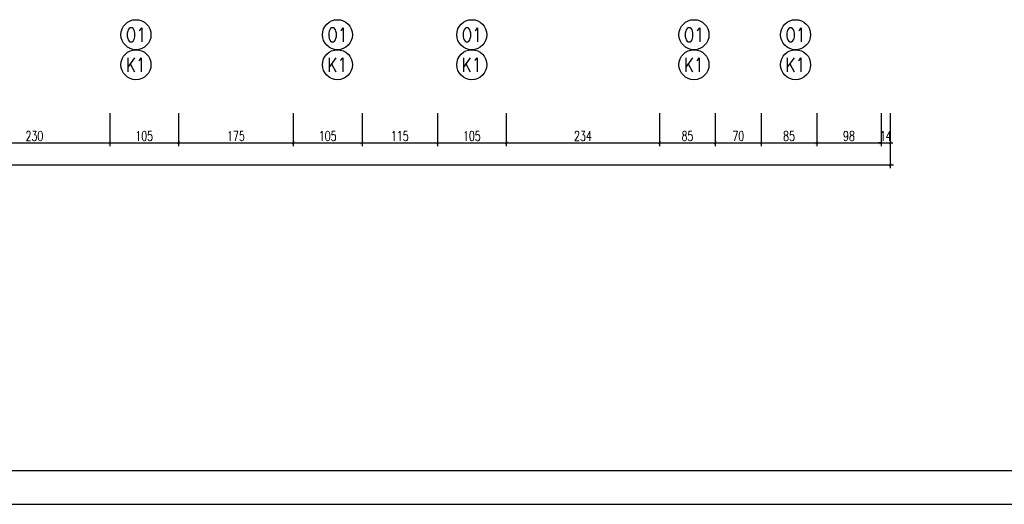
# Model space of a CAD drawing. Header units: millimetres. Extents: x 50026 to 146998, y 1038179 to 1573505.
# Tile 72 of 122: x 59942 to 61444, y 1045482 to 1046222. Entities that reach past the tile are written whole.
import ezdxf

# ---------------------------------------------------------------- set-up
doc = ezdxf.new("R2010")
doc.units = ezdxf.units.MM
doc.header["$LTSCALE"] = 0.025
for name, color, linetype in [('SCIANA', 5, 'Continuous'), ('zA_okna opisy', 7, 'Continuous'), ('ściany', 5, 'Continuous')]:
    doc.layers.add(name, color=color, linetype=linetype)
doc.styles.add('ROMANS', font='romans.shx', dxfattribs={"width": 0.7})
doc.dimstyles.new('SIL', dxfattribs={"dimtxt": 15, "dimasz": 4, "dimexe": 5, "dimexo": 5, "dimgap": 3, "dimtad": 1, "dimdec": 4, "dimrnd": 0.5, "dimdsep": 46, "dimtxsty": 'ROMANS', "dimblk1": 'ARCHTICK', "dimblk2": 'ARCHTICK', "dimsah": 1, "dimcen": 5, "dimdle": 5, "dimclrd": 1, "dimclre": 1, "dimclrt": 2, "dimadec": 1, "dimazin": 0, "dimtfac": 0.013333, "dimtdec": 4, "dimtix": 1, "dimtmove": 0, "dimatfit": 3, "dimldrblk": 'ARCHTICK', "dimfxl": 0, "dimtolj": 1, "dimtzin": 0, "dimarcsym": 0})

# ---------------------------------------------------------------- blocks, each defined once
blk = doc.blocks.new('_ArchTick')
at = {"color": 0, "linetype": 'ByBlock', "const_width": 0.15}
blk.add_lwpolyline([(-0.5, -0.5), (0.5, 0.5)], dxfattribs=at)
blk = doc.blocks.new('*D224')
at = {"layer": 'Defpoints', "color": 0}
for p in [(59849.3, 1046084), (60079.3, 1046084), (60079.3, 1046033.6)]:
    blk.add_point(p, dxfattribs=at)
at = {"layer": 'ściany', "color": 1, "lineweight": -2}
for p, q in [((59849.3, 1046079), (59849.3, 1046028.6)), ((60079.3, 1046079), (60079.3, 1046028.6)), ((59844.3, 1046033.6), (60084.3, 1046033.6))]:
    blk.add_line(p, q, dxfattribs=at)
at = {"layer": 'ściany', "color": 1, "lineweight": -2, "xscale": 4, "yscale": 4, "zscale": 4, "rotation": 180}
blk.add_blockref('_ArchTick', (59849.3, 1046033.6), dxfattribs=at)
at = {"layer": 'ściany', "color": 1, "lineweight": -2, "xscale": 4, "yscale": 4, "zscale": 4}
blk.add_blockref('_ArchTick', (60079.3, 1046033.6), dxfattribs=at)
at = {"layer": 'ściany', "color": 2, "insert": (59964.3, 1046044.1), "char_height": 15, "attachment_point": 5, "style": 'ROMANS'}
blk.add_mtext('\\A1;230', dxfattribs=at)
blk = doc.blocks.new('*D225')
at = {"layer": 'Defpoints', "color": 0}
for p in [(60079.3, 1046084), (60184.3, 1046084), (60184.3, 1046033.6)]:
    blk.add_point(p, dxfattribs=at)
at = {"layer": 'ściany', "color": 1, "lineweight": -2}
for p, q in [((60079.3, 1046079), (60079.3, 1046028.6)), ((60184.3, 1046079), (60184.3, 1046028.6)), ((60074.3, 1046033.6), (60189.3, 1046033.6))]:
    blk.add_line(p, q, dxfattribs=at)
at = {"layer": 'ściany', "color": 1, "lineweight": -2, "xscale": 4, "yscale": 4, "zscale": 4, "rotation": 180}
blk.add_blockref('_ArchTick', (60079.3, 1046033.6), dxfattribs=at)
at = {"layer": 'ściany', "color": 1, "lineweight": -2, "xscale": 4, "yscale": 4, "zscale": 4}
blk.add_blockref('_ArchTick', (60184.3, 1046033.6), dxfattribs=at)
at = {"layer": 'ściany', "color": 2, "insert": (60131.8, 1046044.1), "char_height": 15, "attachment_point": 5, "style": 'ROMANS'}
blk.add_mtext('\\A1;105', dxfattribs=at)
blk = doc.blocks.new('*D226')
at = {"layer": 'Defpoints', "color": 0}
for p in [(60184.3, 1046084), (60359.3, 1046084), (60359.3, 1046033.6)]:
    blk.add_point(p, dxfattribs=at)
at = {"layer": 'ściany', "color": 1, "lineweight": -2}
for p, q in [((60184.3, 1046079), (60184.3, 1046028.6)), ((60359.3, 1046079), (60359.3, 1046028.6)), ((60179.3, 1046033.6), (60364.3, 1046033.6))]:
    blk.add_line(p, q, dxfattribs=at)
at = {"layer": 'ściany', "color": 1, "lineweight": -2, "xscale": 4, "yscale": 4, "zscale": 4, "rotation": 180}
blk.add_blockref('_ArchTick', (60184.3, 1046033.6), dxfattribs=at)
at = {"layer": 'ściany', "color": 1, "lineweight": -2, "xscale": 4, "yscale": 4, "zscale": 4}
blk.add_blockref('_ArchTick', (60359.3, 1046033.6), dxfattribs=at)
at = {"layer": 'ściany', "color": 2, "insert": (60271.8, 1046044.1), "char_height": 15, "attachment_point": 5, "style": 'ROMANS'}
blk.add_mtext('\\A1;175', dxfattribs=at)
blk = doc.blocks.new('*D227')
at = {"layer": 'Defpoints', "color": 0}
for p in [(60359.3, 1046084), (60464.3, 1046084), (60464.3, 1046033.6)]:
    blk.add_point(p, dxfattribs=at)
at = {"layer": 'ściany', "color": 1, "lineweight": -2}
for p, q in [((60359.3, 1046079), (60359.3, 1046028.6)), ((60464.3, 1046079), (60464.3, 1046028.6)), ((60354.3, 1046033.6), (60469.3, 1046033.6))]:
    blk.add_line(p, q, dxfattribs=at)
at = {"layer": 'ściany', "color": 1, "lineweight": -2, "xscale": 4, "yscale": 4, "zscale": 4, "rotation": 180}
blk.add_blockref('_ArchTick', (60359.3, 1046033.6), dxfattribs=at)
at = {"layer": 'ściany', "color": 1, "lineweight": -2, "xscale": 4, "yscale": 4, "zscale": 4}
blk.add_blockref('_ArchTick', (60464.3, 1046033.6), dxfattribs=at)
at = {"layer": 'ściany', "color": 2, "insert": (60411.8, 1046044.1), "char_height": 15, "attachment_point": 5, "style": 'ROMANS'}
blk.add_mtext('\\A1;105', dxfattribs=at)
blk = doc.blocks.new('*D228')
at = {"layer": 'Defpoints', "color": 0}
for p in [(60684.3, 1046084), (60918.3, 1046084), (60918.3, 1046033.6)]:
    blk.add_point(p, dxfattribs=at)
at = {"layer": 'ściany', "color": 1, "lineweight": -2}
for p, q in [((60684.3, 1046079), (60684.3, 1046028.6)), ((60918.3, 1046079), (60918.3, 1046028.6)), ((60679.3, 1046033.6), (60923.3, 1046033.6))]:
    blk.add_line(p, q, dxfattribs=at)
at = {"layer": 'ściany', "color": 1, "lineweight": -2, "xscale": 4, "yscale": 4, "zscale": 4, "rotation": 180}
blk.add_blockref('_ArchTick', (60684.3, 1046033.6), dxfattribs=at)
at = {"layer": 'ściany', "color": 1, "lineweight": -2, "xscale": 4, "yscale": 4, "zscale": 4}
blk.add_blockref('_ArchTick', (60918.3, 1046033.6), dxfattribs=at)
at = {"layer": 'ściany', "color": 2, "insert": (60801.3, 1046044.1), "char_height": 15, "attachment_point": 5, "style": 'ROMANS'}
blk.add_mtext('\\A1;234', dxfattribs=at)
blk = doc.blocks.new('*D229')
at = {"layer": 'Defpoints', "color": 0}
for p in [(60918.3, 1046084), (61003.3, 1046084), (61003.3, 1046033.6)]:
    blk.add_point(p, dxfattribs=at)
at = {"layer": 'ściany', "color": 1, "lineweight": -2}
for p, q in [((60918.3, 1046079), (60918.3, 1046028.6)), ((61003.3, 1046079), (61003.3, 1046028.6)), ((60913.3, 1046033.6), (61008.3, 1046033.6))]:
    blk.add_line(p, q, dxfattribs=at)
at = {"layer": 'ściany', "color": 1, "lineweight": -2, "xscale": 4, "yscale": 4, "zscale": 4, "rotation": 180}
blk.add_blockref('_ArchTick', (60918.3, 1046033.6), dxfattribs=at)
at = {"layer": 'ściany', "color": 1, "lineweight": -2, "xscale": 4, "yscale": 4, "zscale": 4}
blk.add_blockref('_ArchTick', (61003.3, 1046033.6), dxfattribs=at)
at = {"layer": 'ściany', "color": 2, "insert": (60960.8, 1046044.1), "char_height": 15, "attachment_point": 5, "style": 'ROMANS'}
blk.add_mtext('\\A1;85', dxfattribs=at)
blk = doc.blocks.new('*D230')
at = {"layer": 'Defpoints', "color": 0}
for p in [(61003.3, 1046084), (61073.3, 1046084), (61073.3, 1046033.6)]:
    blk.add_point(p, dxfattribs=at)
at = {"layer": 'ściany', "color": 1, "lineweight": -2}
for p, q in [((61003.3, 1046079), (61003.3, 1046028.6)), ((61073.3, 1046079), (61073.3, 1046028.6)), ((60998.3, 1046033.6), (61078.3, 1046033.6))]:
    blk.add_line(p, q, dxfattribs=at)
at = {"layer": 'ściany', "color": 1, "lineweight": -2, "xscale": 4, "yscale": 4, "zscale": 4, "rotation": 180}
blk.add_blockref('_ArchTick', (61003.3, 1046033.6), dxfattribs=at)
at = {"layer": 'ściany', "color": 1, "lineweight": -2, "xscale": 4, "yscale": 4, "zscale": 4}
blk.add_blockref('_ArchTick', (61073.3, 1046033.6), dxfattribs=at)
at = {"layer": 'ściany', "color": 2, "insert": (61038.3, 1046044.1), "char_height": 15, "attachment_point": 5, "style": 'ROMANS'}
blk.add_mtext('\\A1;70', dxfattribs=at)
blk = doc.blocks.new('*D231')
at = {"layer": 'Defpoints', "color": 0}
for p in [(61256.3, 1046084), (61270.3, 1046084), (61270.3, 1046033.6)]:
    blk.add_point(p, dxfattribs=at)
at = {"layer": 'ściany', "color": 1, "lineweight": -2}
for p, q in [((61256.3, 1046079), (61256.3, 1046028.6)), ((61270.3, 1046079), (61270.3, 1046028.6)), ((61256.3, 1046033.6), (61252.3, 1046033.6)), ((61256.3, 1046033.6), (61270.3, 1046033.6)), ((61270.3, 1046033.6), (61274.3, 1046033.6))]:
    blk.add_line(p, q, dxfattribs=at)
at = {"layer": 'ściany', "color": 1, "lineweight": -2, "xscale": 4, "yscale": 4, "zscale": 4}
blk.add_blockref('_ArchTick', (61256.3, 1046033.6), dxfattribs=at)
at = {"layer": 'ściany', "color": 1, "lineweight": -2, "xscale": 4, "yscale": 4, "zscale": 4, "rotation": 180}
blk.add_blockref('_ArchTick', (61270.3, 1046033.6), dxfattribs=at)
at = {"layer": 'ściany', "color": 2, "insert": (61263.3, 1046044.1), "char_height": 15, "attachment_point": 5, "style": 'ROMANS'}
blk.add_mtext('\\A1;14', dxfattribs=at)
blk = doc.blocks.new('*D232')
at = {"layer": 'Defpoints', "color": 0}
for p in [(58539.3, 1046084), (61270.3, 1046084), (61270.3, 1045999.9)]:
    blk.add_point(p, dxfattribs=at)
at = {"layer": 'ściany', "color": 1, "lineweight": -2}
for p, q in [((58539.3, 1046079), (58539.3, 1045994.9)), ((61270.3, 1046079), (61270.3, 1045994.9)), ((58534.3, 1045999.9), (61275.3, 1045999.9))]:
    blk.add_line(p, q, dxfattribs=at)
at = {"layer": 'ściany', "color": 1, "lineweight": -2, "xscale": 4, "yscale": 4, "zscale": 4, "rotation": 180}
blk.add_blockref('_ArchTick', (58539.3, 1045999.9), dxfattribs=at)
at = {"layer": 'ściany', "color": 1, "lineweight": -2, "xscale": 4, "yscale": 4, "zscale": 4}
blk.add_blockref('_ArchTick', (61270.3, 1045999.9), dxfattribs=at)
at = {"layer": 'ściany', "color": 2, "insert": (59904.8, 1046010.4), "char_height": 15, "attachment_point": 5, "style": 'ROMANS'}
blk.add_mtext('\\A1;2731', dxfattribs=at)
blk = doc.blocks.new('*D249')
at = {"layer": 'Defpoints', "color": 0}
for p in [(61073.3, 1046084), (61158.3, 1046084), (61158.3, 1046033.6)]:
    blk.add_point(p, dxfattribs=at)
at = {"layer": 'ściany', "color": 1, "lineweight": -2}
for p, q in [((61073.3, 1046079), (61073.3, 1046028.6)), ((61158.3, 1046079), (61158.3, 1046028.6)), ((61068.3, 1046033.6), (61163.3, 1046033.6))]:
    blk.add_line(p, q, dxfattribs=at)
at = {"layer": 'ściany', "color": 1, "lineweight": -2, "xscale": 4, "yscale": 4, "zscale": 4, "rotation": 180}
blk.add_blockref('_ArchTick', (61073.3, 1046033.6), dxfattribs=at)
at = {"layer": 'ściany', "color": 1, "lineweight": -2, "xscale": 4, "yscale": 4, "zscale": 4}
blk.add_blockref('_ArchTick', (61158.3, 1046033.6), dxfattribs=at)
at = {"layer": 'ściany', "color": 2, "insert": (61115.8, 1046044.1), "char_height": 15, "attachment_point": 5, "style": 'ROMANS'}
blk.add_mtext('\\A1;85', dxfattribs=at)
blk = doc.blocks.new('*D250')
at = {"layer": 'Defpoints', "color": 0}
for p in [(61158.3, 1046084), (61256.3, 1046084), (61256.3, 1046033.6)]:
    blk.add_point(p, dxfattribs=at)
at = {"layer": 'ściany', "color": 1, "lineweight": -2}
for p, q in [((61158.3, 1046079), (61158.3, 1046028.6)), ((61256.3, 1046079), (61256.3, 1046028.6)), ((61153.3, 1046033.6), (61261.3, 1046033.6))]:
    blk.add_line(p, q, dxfattribs=at)
at = {"layer": 'ściany', "color": 1, "lineweight": -2, "xscale": 4, "yscale": 4, "zscale": 4, "rotation": 180}
blk.add_blockref('_ArchTick', (61158.3, 1046033.6), dxfattribs=at)
at = {"layer": 'ściany', "color": 1, "lineweight": -2, "xscale": 4, "yscale": 4, "zscale": 4}
blk.add_blockref('_ArchTick', (61256.3, 1046033.6), dxfattribs=at)
at = {"layer": 'ściany', "color": 2, "insert": (61207.3, 1046044.1), "char_height": 15, "attachment_point": 5, "style": 'ROMANS'}
blk.add_mtext('\\A1;98', dxfattribs=at)
blk = doc.blocks.new('*D251')
at = {"layer": 'Defpoints', "color": 0}
for p in [(60464.3, 1046084), (60579.3, 1046084), (60579.3, 1046033.6)]:
    blk.add_point(p, dxfattribs=at)
at = {"layer": 'ściany', "color": 1, "lineweight": -2}
for p, q in [((60464.3, 1046079), (60464.3, 1046028.6)), ((60579.3, 1046079), (60579.3, 1046028.6)), ((60459.3, 1046033.6), (60584.3, 1046033.6))]:
    blk.add_line(p, q, dxfattribs=at)
at = {"layer": 'ściany', "color": 1, "lineweight": -2, "xscale": 4, "yscale": 4, "zscale": 4, "rotation": 180}
blk.add_blockref('_ArchTick', (60464.3, 1046033.6), dxfattribs=at)
at = {"layer": 'ściany', "color": 1, "lineweight": -2, "xscale": 4, "yscale": 4, "zscale": 4}
blk.add_blockref('_ArchTick', (60579.3, 1046033.6), dxfattribs=at)
at = {"layer": 'ściany', "color": 2, "insert": (60521.8, 1046044.1), "char_height": 15, "attachment_point": 5, "style": 'ROMANS'}
blk.add_mtext('\\A1;115', dxfattribs=at)
blk = doc.blocks.new('*D252')
at = {"layer": 'Defpoints', "color": 0}
for p in [(60579.3, 1046084), (60684.3, 1046084), (60684.3, 1046033.6)]:
    blk.add_point(p, dxfattribs=at)
at = {"layer": 'ściany', "color": 1, "lineweight": -2}
for p, q in [((60579.3, 1046079), (60579.3, 1046028.6)), ((60684.3, 1046079), (60684.3, 1046028.6)), ((60574.3, 1046033.6), (60689.3, 1046033.6))]:
    blk.add_line(p, q, dxfattribs=at)
at = {"layer": 'ściany', "color": 1, "lineweight": -2, "xscale": 4, "yscale": 4, "zscale": 4, "rotation": 180}
blk.add_blockref('_ArchTick', (60579.3, 1046033.6), dxfattribs=at)
at = {"layer": 'ściany', "color": 1, "lineweight": -2, "xscale": 4, "yscale": 4, "zscale": 4}
blk.add_blockref('_ArchTick', (60684.3, 1046033.6), dxfattribs=at)
at = {"layer": 'ściany', "color": 2, "insert": (60631.8, 1046044.1), "char_height": 15, "attachment_point": 5, "style": 'ROMANS'}
blk.add_mtext('\\A1;105', dxfattribs=at)

msp = doc.modelspace()

# ---------------------------------------------------------------- linework, layer by layer
at = {"layer": 'SCIANA', "color": 2, "linetype": 'Continuous'}
for points in [[(57790.95365, 1045481.78007), (60310.95365, 1045481.78007), (62830.95365, 1045481.78007), (62830.95365, 1049032.45674), (60310.95365, 1049032.45674), (57790.95365, 1049032.45674)], [(57997.10524, 1045533.3565), (60310.95365, 1045533.3565), (62779.37721, 1045533.3565), (62779.37721, 1048980.8803), (60310.95365, 1048980.8803), (57997.10524, 1048980.8803)]]:
    msp.add_lwpolyline(points, close=True, dxfattribs=at)
at = {"layer": 'zA_okna opisy', "color": 7, "linetype": 'Continuous'}
for centre in [(60119.27224, 1046198.7174), (60426.77224, 1046198.7174), (60631.77224, 1046198.7174), (60970.77224, 1046198.7174), (61125.77224, 1046198.7174), (60119.27224, 1046152.8937), (60426.77224, 1046152.8937), (60631.77224, 1046152.8937), (60970.77224, 1046152.8937), (61125.77224, 1046152.8937)]:
    msp.add_circle(centre, 22.91185, dxfattribs=at)

# ---------------------------------------------------------------- texts
at = {"layer": 'zA_okna opisy', "color": 2, "style": 'ROMANS', "width": 0.8}
for s, p in [('O1', (60103.69399, 1046187.84212)), ('O1', (60411.19399, 1046187.84212)), ('O1', (60616.19399, 1046187.84212)), ('O1', (60955.19399, 1046187.84212)), ('O1', (61110.19399, 1046187.84212)), ('K1', (60103.69399, 1046142.01841)), ('K1', (60411.19399, 1046142.01841)), ('K1', (60616.19399, 1046142.01841)), ('K1', (60955.19399, 1046142.01841)), ('K1', (61110.19399, 1046142.01841))]:
    msp.add_text(s, height=21.541941, dxfattribs=at).set_placement(p)

# ---------------------------------------------------------------- dimensions: what is measured, and where the dimension line sits
at = {"layer": 'ściany', "color": 7}
for base, p1, p2, picture, middle in [((61270.27224, 1045999.94407), (58539.27224, 1046083.95409), (61270.27224, 1046083.95409), '*D232', (59904.77224, 1046010.44407)), ((61256.27224, 1046033.63908), (61158.27224, 1046083.95409), (61256.27224, 1046083.95409), '*D250', (61207.27224, 1046044.13908))]:
    dim = msp.add_linear_dim(base=base, p1=p1, p2=p2, dimstyle='SIL', dxfattribs=at)
    dim.commit()
    dim.dimension.update_dxf_attribs({"geometry": picture, "text_midpoint": middle})
for base, p1, p2, picture, middle in [((60079.28385, 1046033.63908), (59849.27224, 1046083.95409), (60079.28385, 1046083.95409), '*D224', (59964.27805, 1046044.13908)), ((60184.28385, 1046033.63908), (60079.28385, 1046083.95409), (60184.28385, 1046083.95409), '*D225', (60131.78385, 1046044.13908)), ((60359.27224, 1046033.63908), (60184.28385, 1046083.95409), (60359.27224, 1046083.95409), '*D226', (60271.77805, 1046044.13908)), ((60464.27224, 1046033.63908), (60359.27224, 1046083.95409), (60464.27224, 1046083.95409), '*D227', (60411.77224, 1046044.13908)), ((60579.27224, 1046033.63908), (60464.27224, 1046083.95409), (60579.27224, 1046083.95409), '*D251', (60521.77224, 1046044.13908)), ((60684.27224, 1046033.63908), (60579.27224, 1046083.95409), (60684.27224, 1046083.95409), '*D252', (60631.77224, 1046044.13908)), ((60918.27224, 1046033.63908), (60684.27224, 1046083.95409), (60918.27224, 1046083.95409), '*D228', (60801.27224, 1046044.13908)), ((61003.27224, 1046033.63908), (60918.27224, 1046083.95409), (61003.27224, 1046083.95409), '*D229', (60960.77224, 1046044.13908)), ((61073.27224, 1046033.63908), (61003.27224, 1046083.95409), (61073.27224, 1046083.95409), '*D230', (61038.27224, 1046044.13908)), ((61158.27224, 1046033.63908), (61073.27224, 1046083.95409), (61158.27224, 1046083.95409), '*D249', (61115.77224, 1046044.13908)), ((61270.27224, 1046033.63908), (61256.27224, 1046083.95409), (61270.27224, 1046083.95409), '*D231', (61263.27224, 1046044.13908))]:
    dim = msp.add_linear_dim(base=base, p1=p1, p2=p2, dimstyle='SIL', override={"dimtmove": 1}, dxfattribs=at)
    dim.commit()
    dim.dimension.update_dxf_attribs({"geometry": picture, "text_midpoint": middle})

doc.saveas('drawing.dxf')
